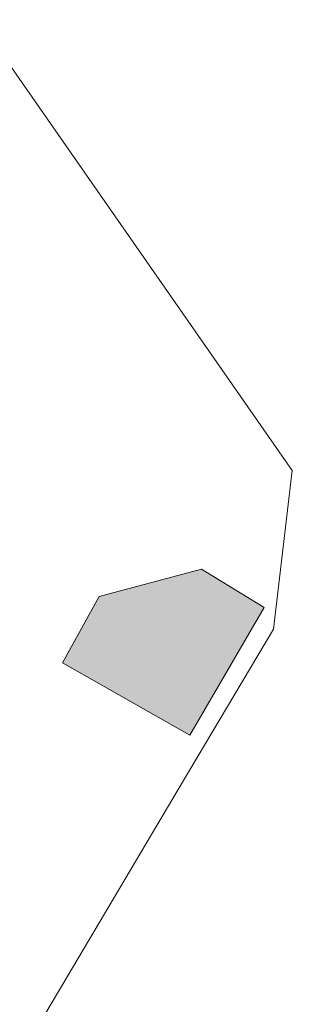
# Model space of a CAD drawing. Header units: metres. Extents: x 125349 to 128236, y 501602 to 503797.
# Tile 95 of 256: x 126636.51 to 126644.49, y 501802.89 to 501831.79. Entities that reach past the tile are written whole.
import ezdxf

# ---------------------------------------------------------------- set-up
doc = ezdxf.new("R2010")
doc.units = ezdxf.units.M
for name, color, linetype, lineweight in [('B-WE-GR-GRAS-GV', 60, 'CONTINUOUS', 13), ('B-WE-OG-BEBOUWING_OVERBOUWING-GV', 7, 'CONTINUOUS', 18), ('B-WE-OG-TERREIN_ERF-GV', 7, 'CONTINUOUS', 18)]:
    doc.layers.add(name, color=color, linetype=linetype, lineweight=lineweight)
doc.layers.add('B-WE-OG-BEBOUWING_OVERBOUWING-V', color=7, linetype='CONTINUOUS', lineweight=18, true_color=0xcc646e)

msp = doc.modelspace()

# ---------------------------------------------------------------- hatches: boundary and pattern name
at = {"layer": 'B-WE-OG-BEBOUWING_OVERBOUWING-V'}
msp.add_hatch(color=256, dxfattribs=at).paths.add_polyline_path([(126638.839, 501814.856), (126637.762, 501812.916), (126641.491, 501810.787), (126643.669, 501814.539), (126641.83, 501815.659)])

# ---------------------------------------------------------------- linework, layer by layer
at = {"layer": 'B-WE-GR-GRAS-GV', "flags": 128}
msp.add_lwpolyline([(126629.521, 501853.838), (126638.44, 501840.726), (126635.182, 501831.929), (126644.49, 501818.556), (126643.942, 501813.905), (126641.464, 501809.723), (126632.29, 501794.235)], dxfattribs=at)
at = {"layer": 'B-WE-OG-BEBOUWING_OVERBOUWING-GV', "flags": 128}
msp.add_lwpolyline([(126638.839, 501814.856), (126637.762, 501812.916), (126641.491, 501810.787), (126643.669, 501814.539), (126641.83, 501815.659)], close=True, dxfattribs=at)
at = {"layer": 'B-WE-OG-TERREIN_ERF-GV', "flags": 128}
msp.add_lwpolyline([(126629.603, 501839.944), (126582.175, 501757.272), (126603.89, 501744.98), (126614.18, 501762.793), (126632.29, 501794.235), (126641.464, 501809.723), (126643.942, 501813.905), (126644.49, 501818.556), (126635.182, 501831.929)], close=True, dxfattribs=at)

doc.saveas('drawing.dxf')
